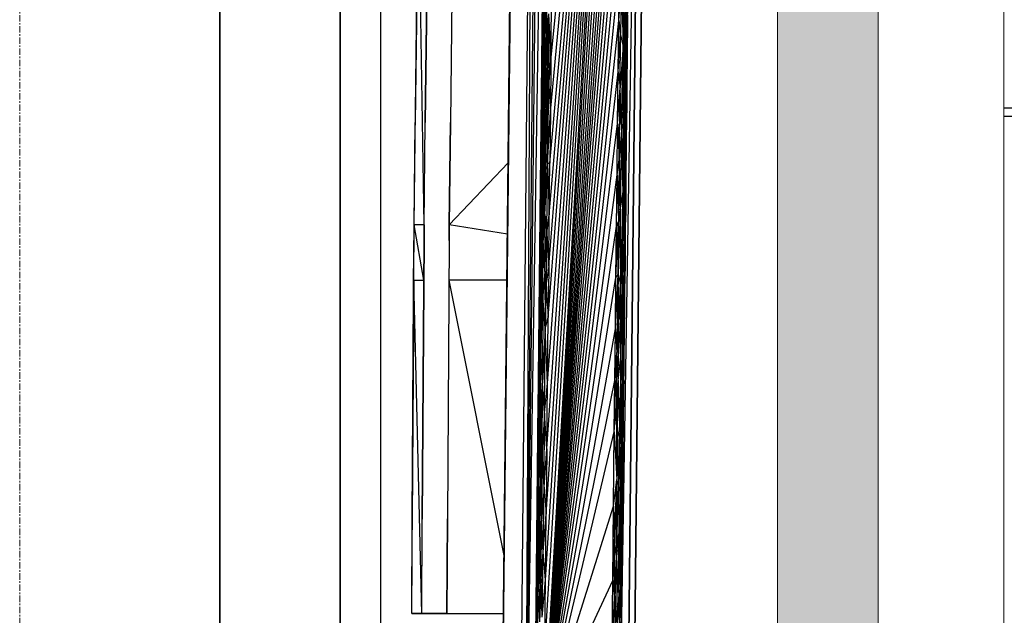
# Model space of a CAD drawing. Header units: millimetres. Extents: x 61846 to 198573, y 13020 to 52988.
# Tile 214 of 240: x 185738 to 187697, y 20462 to 21647. Entities that reach past the tile are written whole.
import ezdxf

# ---------------------------------------------------------------- set-up
doc = ezdxf.new("R2010")
doc.units = ezdxf.units.MM
doc.linetypes.add('Grid Line', pattern=[22.225, 12.7, -3.175, 3.175, -3.175])
for name, color, linetype, lineweight in [('A-COLS', 52, 'Continuous', 35), ('A-ROOF', 132, 'Continuous', 35), ('A-WALL', 113, 'Continuous', 25), ('I-WALL', 2, 'Continuous', 25), ('S-BEAM', 12, 'Continuous', 35), ('S-GRID', 1, 'Continuous', 18)]:
    doc.layers.add(name, color=color, linetype=linetype, lineweight=lineweight)

# ---------------------------------------------------------------- blocks, each defined once
blk = doc.blocks.new('28_PBT_SF_toneeltoren_dakboog_28_PBT_SF_toneeltoren_dakboog as R_2584242 - 28_PBT_SF_toneeltoren_dakboog_28_PBT_SF_toneeltoren_dakboog as R_2584242-313469-GZ lierenkamer 4')
at = {"layer": 'S-BEAM', "color": 250, "lineweight": 25}
for p, q in [((-49270.1, 23059), (-49299.4, 20250)), ((-49298.7, 20320), (-49270.1, 23059)), ((-49270.1, 23059), (-49298.7, 20320)), ((-49049.4, 20250), (-49020.1, 23056))]:
    blk.add_line(p, q, dxfattribs=at)
blk = doc.blocks.new('28_PBT_SF_toneeltoren_dakboog_28_PBT_SF_toneeltoren_dakboog as R_2584242 - 28_PBT_SF_toneeltoren_dakboog_28_PBT_SF_toneeltoren_dakboog as R_2584242-313473-GZ lierenkamer 4')
blk.add_blockref('28_PBT_SF_toneeltoren_dakboog_28_PBT_SF_toneeltoren_dakboog as R_2584242 - 28_PBT_SF_toneeltoren_dakboog_28_PBT_SF_toneeltoren_dakboog as R_2584242-313469-GZ lierenkamer 4', (0, 0))
blk = doc.blocks.new('28_PBT_SC_staal_H-profiel_gekromd_dak toneeltoren_S355_HE200B_betondak_as 20_2667177 - 28_PBT_SC_staal_H-profiel_gekromd_dak toneeltoren_S355_HE200B_betondak_as 20_2667177-313545-GZ lierenkamer 4')
at = {"layer": 'A-COLS', "color": 250, "lineweight": 25}
for p, q in [((-49250.1, 20236.1), (-49220.1, 23058.5)), ((-49250.1, 20236.1), (-49205.1, 23058.3)), ((-49235.1, 20236), (-49205.1, 23058.3)), ((-49217.1, 20235.8), (-49053.1, 23056.4)), ((-49215.5, 20383.9), (-49053.1, 23056.4)), ((-49214, 20532), (-49053.1, 23056.4)), ((-49212.6, 20662.6), (-49053.1, 23056.4)), ((-49211.2, 20793.2), (-49053.1, 23056.4)), ((-49209.8, 20923.8), (-49053.1, 23056.4)), ((-49208.4, 21054.4), (-49053.1, 23056.4)), ((-49207.3, 21156.7), (-49053.1, 23056.4)), ((-49206.2, 21259), (-49053.1, 23056.4)), ((-49205.1, 21361.4), (-49053.1, 23056.4)), ((-49204, 21463.7), (-49053.1, 23056.4)), ((-49203, 21566), (-49053.1, 23056.4)), ((-49065.1, 20234.2), (-49035.1, 23056.2)), ((-49065.1, 20234.2), (-49020.1, 23056)), ((-49050.1, 20234), (-49020.1, 23056)), ((-49020.1, 23056), (-49050.1, 20234)), ((-49008.1, 23055.9), (-49038.1, 20233.9)), ((-49038.1, 20233.9), (-49008.1, 23055.9)), ((-49235.1, 20236), (-49205.6, 23010.8)), ((-49217.1, 20235.8), (-49054.7, 22908.3)), ((-49217.1, 20235.8), (-49056.2, 22760.1)), ((-49217.1, 20235.8), (-49057.8, 22612)), ((-49235.1, 20236), (-49210.2, 22573.9)), ((-49217.1, 20235.8), (-49059.4, 22463.9)), ((-49235.1, 20236), (-49211.8, 22428.3)), ((-49217.1, 20235.8), (-49060.5, 22361.6)), ((-49235.1, 20236), (-49212.9, 22327.7)), ((-49217.1, 20235.8), (-49061.6, 22259.2)), ((-49217.1, 20235.8), (-49062.7, 22156.9)), ((-49217.1, 20235.8), (-49063.8, 22054.6)), ((-49217.1, 20235.8), (-49064.8, 21952.3)), ((-49217.1, 20235.8), (-49065.9, 21850)), ((-49217.1, 20235.8), (-49067, 21747.7)), ((-49068.1, 21645.4), (-49067, 21747.7)), ((-49216.1, 21744.3), (-49218.1, 21598.1)), ((-49211.4, 21630.6), (-49210.9, 21740.2)), ((-49057.1, 21742.4), (-49059.5, 21596.2)), ((-49052.8, 21628.6), (-49052, 21738.3)), ((-49218.6, 21725.5), (-49220, 21621.7)), ((-49218.6, 21725.5), (-49218.1, 21598.1)), ((-49068.1, 21645.4), (-49062.4, 21723.7)), ((-49062.4, 21723.7), (-49064.7, 21619.9)), ((-49062.4, 21723.7), (-49059.5, 21596.2)), ((-49218.1, 21598.1), (-49214, 21668.5)), ((-49217.1, 21538.7), (-49214, 21668.5)), ((-49214.4, 21569.4), (-49214, 21668.5)), ((-49211.4, 21630.6), (-49214, 21668.5)), ((-49207.7, 21658.6), (-49211.4, 21630.6)), ((-49207.7, 21658.6), (-49209.9, 21551.1)), ((-49207.7, 21658.6), (-49206.8, 21514.9)), ((-49207.7, 21658.6), (-49203, 21566)), ((-49203, 21566), (-49201.9, 21668.3)), ((-49059.5, 21596.2), (-49054.5, 21666.5)), ((-49057.8, 21536.7), (-49054.5, 21666.5)), ((-49055.1, 21567.5), (-49054.5, 21666.5)), ((-49052.8, 21628.6), (-49054.5, 21666.5)), ((-49050.9, 21656.7), (-49052.8, 21628.6)), ((-49050.9, 21656.7), (-49052.4, 21549.2)), ((-49050.9, 21656.7), (-49051.8, 21513)), ((-49050.9, 21656.7), (-49051, 21564.2)), ((-49220.1, 21647.1), (-49220, 21621.7)), ((-49217.1, 20235.8), (-49068.1, 21645.4)), ((-49211.4, 21630.6), (-49214.4, 21569.4)), ((-49213, 21481), (-49211.4, 21630.6)), ((-49211.4, 21630.6), (-49209.9, 21551.1)), ((-49069.2, 21543.1), (-49068.1, 21645.4)), ((-49068.1, 21645.4), (-49064.7, 21619.9)), ((-49065.1, 20234.2), (-49050.1, 21642.4)), ((-49221.2, 21544.9), (-49220, 21621.7)), ((-49221, 21513.4), (-49220, 21621.7)), ((-49218.1, 21598.1), (-49220, 21621.7)), ((-49069.2, 21543.1), (-49064.7, 21619.9)), ((-49065.2, 21511.6), (-49064.7, 21619.9)), ((-49059.5, 21596.2), (-49064.7, 21619.9)), ((-49052.8, 21628.6), (-49055.1, 21567.5)), ((-49054.4, 21479.1), (-49052.8, 21628.6)), ((-49052.8, 21628.6), (-49052.4, 21549.2)), ((-49218.1, 21598.1), (-49221, 21513.4)), ((-49220.5, 21428.9), (-49218.1, 21598.1)), ((-49217.1, 21538.7), (-49218.1, 21598.1)), ((-49059.5, 21596.2), (-49065.2, 21511.6)), ((-49062.4, 21427.1), (-49059.5, 21596.2)), ((-49057.8, 21536.7), (-49059.5, 21596.2)), ((-49217.1, 21538.7), (-49214.4, 21569.4)), ((-49216, 21470), (-49214.4, 21569.4)), ((-49213, 21481), (-49214.4, 21569.4)), ((-49213, 21481), (-49209.9, 21551.1)), ((-49210.1, 21453.2), (-49209.9, 21551.1)), ((-49206.8, 21514.9), (-49209.9, 21551.1)), ((-49206.8, 21514.9), (-49203, 21566)), ((-49203, 21566), (-49204, 21463.7)), ((-49057.8, 21536.7), (-49055.1, 21567.5)), ((-49056.6, 21468.1), (-49055.1, 21567.5)), ((-49054.4, 21479.1), (-49055.1, 21567.5)), ((-49051.8, 21513), (-49051, 21564.2)), ((-49221.2, 21544.8), (-49221, 21513.4)), ((-49220.5, 21428.9), (-49217.1, 21538.7)), ((-49217.1, 21538.7), (-49218.6, 21440.9)), ((-49217.1, 20235.8), (-49069.2, 21543.1)), ((-49216, 21470), (-49217.1, 21538.7)), ((-49070.3, 21440.8), (-49069.2, 21543.1)), ((-49069.2, 21543.1), (-49065.2, 21511.6)), ((-49062.4, 21427.1), (-49057.8, 21536.7)), ((-49057.8, 21536.7), (-49059.3, 21439)), ((-49056.6, 21468.1), (-49057.8, 21536.7)), ((-49054.4, 21479.1), (-49052.4, 21549.2)), ((-49053.2, 21451.4), (-49052.4, 21549.2)), ((-49051.8, 21513), (-49052.4, 21549.2)), ((-49222.6, 21370.2), (-49221, 21513.4)), ((-49222.3, 21442.5), (-49221, 21513.4)), ((-49220.5, 21428.9), (-49221, 21513.4)), ((-49210.1, 21453.2), (-49206.8, 21514.9)), ((-49209.8, 21361.4), (-49206.8, 21514.9)), ((-49206.8, 21514.9), (-49204, 21463.7)), ((-49053.8, 21359.6), (-49051.8, 21513)), ((-49053.2, 21451.4), (-49051.8, 21513)), ((-49051.8, 21513), (-49052.1, 21461.9)), ((-49070.3, 21440.8), (-49065.2, 21511.6)), ((-49067, 21368.4), (-49065.2, 21511.6)), ((-49062.4, 21427.1), (-49065.2, 21511.6)), ((-49213, 21481), (-49216.6, 21332.7)), ((-49216, 21470), (-49213, 21481)), ((-49213, 21481), (-49213.3, 21367.1)), ((-49213, 21481), (-49210.1, 21453.2)), ((-49054.4, 21479.1), (-49057.3, 21330.9)), ((-49056.6, 21468.1), (-49054.4, 21479.1)), ((-49054.4, 21479.1), (-49055.1, 21365.2)), ((-49054.4, 21479.1), (-49053.2, 21451.4)), ((-49216, 21470), (-49218.6, 21440.9)), ((-49216, 21470), (-49216.6, 21332.7)), ((-49213.3, 21367.1), (-49210.1, 21453.2)), ((-49210.1, 21453.2), (-49209.8, 21361.4)), ((-49209.8, 21361.4), (-49204, 21463.7)), ((-49204, 21463.7), (-49205.1, 21361.4)), ((-49056.6, 21468.1), (-49059.3, 21439)), ((-49056.6, 21468.1), (-49057.3, 21330.9)), ((-49053.8, 21359.6), (-49052.1, 21461.9)), ((-49222.3, 21442.4), (-49222.6, 21370.2)), ((-49220.5, 21428.9), (-49218.6, 21440.9)), ((-49218.6, 21440.9), (-49219.4, 21300.9)), ((-49218.6, 21440.9), (-49216.6, 21332.7)), ((-49217.1, 20235.8), (-49070.3, 21440.8)), ((-49071.4, 21338.4), (-49070.3, 21440.8)), ((-49070.3, 21440.8), (-49067, 21368.4)), ((-49062.4, 21427.1), (-49059.3, 21439)), ((-49059.3, 21439), (-49060, 21299)), ((-49059.3, 21439), (-49057.3, 21330.9)), ((-49055.1, 21365.2), (-49053.2, 21451.4)), ((-49053.2, 21451.4), (-49053.8, 21359.6)), ((-49235.1, 20236), (-49222.5, 21422.2)), ((-49220.5, 21428.9), (-49222.6, 21370.2)), ((-49220.5, 21428.9), (-49222.6, 21270.6)), ((-49220.5, 21428.9), (-49219.4, 21300.9)), ((-49062.4, 21427.1), (-49067, 21368.4)), ((-49062.4, 21427.1), (-49065, 21268.8)), ((-49062.4, 21427.1), (-49060, 21299)), ((-49222.6, 21370.2), (-49224, 21247.5)), ((-49223.4, 21340.4), (-49222.6, 21370.2)), ((-49222.6, 21370.2), (-49222.6, 21270.6)), ((-49216.6, 21332.7), (-49213.3, 21367.1)), ((-49215.2, 21259.1), (-49213.3, 21367.1)), ((-49215.2, 21259.1), (-49209.8, 21361.4)), ((-49213.3, 21367.1), (-49209.8, 21361.4)), ((-49211.2, 21221.7), (-49209.8, 21361.4)), ((-49209.8, 21361.4), (-49206.2, 21259)), ((-49209.8, 21361.4), (-49205.1, 21361.4)), ((-49206.2, 21259), (-49205.1, 21361.4)), ((-49071.4, 21338.4), (-49067, 21368.4)), ((-49067, 21368.4), (-49068.7, 21245.7)), ((-49067, 21368.4), (-49065, 21268.8)), ((-49057.3, 21330.9), (-49055.1, 21365.2)), ((-49056.6, 21257.3), (-49055.1, 21365.2)), ((-49056.6, 21257.3), (-49053.8, 21359.6)), ((-49055.2, 21219.9), (-49053.8, 21359.6)), ((-49055.1, 21365.2), (-49053.8, 21359.6)), ((-49053.8, 21359.6), (-49054.2, 21257.3)), ((-49053.8, 21359.6), (-49053.2, 21359.6)), ((-49223.4, 21339), (-49224, 21247.5)), ((-49217.1, 20235.8), (-49071.4, 21338.4)), ((-49072.5, 21236.1), (-49071.4, 21338.4)), ((-49071.4, 21338.4), (-49068.7, 21245.7)), ((-49235.1, 20236), (-49223.6, 21321.6)), ((-49219.4, 21300.9), (-49216.6, 21332.7)), ((-49216.6, 21332.7), (-49218.7, 21208.6)), ((-49215.2, 21259.1), (-49216.6, 21332.7)), ((-49060, 21299), (-49057.3, 21330.9)), ((-49057.3, 21330.9), (-49059.3, 21206.8)), ((-49056.6, 21257.3), (-49057.3, 21330.9)), ((-49219.4, 21300.9), (-49223.1, 21124)), ((-49222.6, 21270.6), (-49219.4, 21300.9)), ((-49221, 21127.3), (-49219.4, 21300.9)), ((-49219.4, 21300.9), (-49218.7, 21208.6)), ((-49065, 21268.8), (-49060, 21299)), ((-49060, 21299), (-49064.5, 21122.2)), ((-49061.6, 21125.4), (-49060, 21299)), ((-49060, 21299), (-49059.3, 21206.8)), ((-49222.6, 21270.6), (-49225, 21141.9)), ((-49222.6, 21270.6), (-49224, 21247.5)), ((-49222.6, 21270.6), (-49223.1, 21124)), ((-49215.2, 21259.1), (-49218.7, 21208.6)), ((-49215.2, 21259.1), (-49215.1, 21146.1)), ((-49215.2, 21259.1), (-49211.2, 21221.7)), ((-49211.2, 21221.7), (-49206.2, 21259)), ((-49207.3, 21156.7), (-49206.2, 21259)), ((-49065, 21268.8), (-49069.3, 21140.1)), ((-49065, 21268.8), (-49068.7, 21245.7)), ((-49065, 21268.8), (-49064.5, 21122.2)), ((-49056.6, 21257.3), (-49059.3, 21206.8)), ((-49056.6, 21257.3), (-49057.1, 21144.3)), ((-49056.6, 21257.3), (-49055.2, 21219.9)), ((-49055.2, 21219.9), (-49054.2, 21257.3)), ((-49225.5, 21136.6), (-49224, 21247.5)), ((-49225, 21141.9), (-49224, 21247.5)), ((-49224.5, 21237.9), (-49224, 21247.5)), ((-49073.6, 21133.8), (-49068.7, 21245.7)), ((-49072.5, 21236.1), (-49068.7, 21245.7)), ((-49069.3, 21140.1), (-49068.7, 21245.7)), ((-49217.1, 20235.8), (-49072.5, 21236.1)), ((-49215.1, 21146.1), (-49211.2, 21221.7)), ((-49211.2, 21221.7), (-49212.2, 21122.1)), ((-49211.2, 21221.7), (-49207.3, 21156.7)), ((-49073.6, 21133.8), (-49072.5, 21236.1)), ((-49057.1, 21144.3), (-49055.2, 21219.9)), ((-49055.2, 21219.9), (-49056.3, 21120.2)), ((-49055.2, 21219.9), (-49055.3, 21155)), ((-49221, 21127.3), (-49218.7, 21208.6)), ((-49218.9, 21097.7), (-49218.7, 21208.6)), ((-49215.1, 21146.1), (-49218.7, 21208.6)), ((-49061.6, 21125.4), (-49059.3, 21206.8)), ((-49059.6, 21095.9), (-49059.3, 21206.8)), ((-49057.1, 21144.3), (-49059.3, 21206.8)), ((-49225, 21141.9), (-49226.8, 20986.4)), ((-49226.6, 21033.9), (-49225, 21141.9)), ((-49225.5, 21135.5), (-49225, 21141.9)), ((-49225.3, 21045.2), (-49225, 21141.9)), ((-49225, 21141.9), (-49223.1, 21124)), ((-49215.1, 21146.1), (-49218.9, 21097.7)), ((-49215.1, 21146.1), (-49212.2, 21122.1)), ((-49215.1, 21146.1), (-49214.6, 21032.3)), ((-49207.3, 21156.7), (-49212.2, 21122.1)), ((-49207.3, 21156.7), (-49208.4, 21054.4)), ((-49074.6, 21031.5), (-49069.3, 21140.1)), ((-49073.6, 21133.8), (-49069.3, 21140.1)), ((-49069.3, 21140.1), (-49071.8, 20984.7)), ((-49067.9, 21043.5), (-49069.3, 21140.1)), ((-49069.3, 21140.1), (-49064.5, 21122.2)), ((-49057.1, 21144.3), (-49059.6, 21095.9)), ((-49057.1, 21144.3), (-49057.7, 21030.4)), ((-49057.1, 21144.3), (-49056.3, 21120.2)), ((-49055.3, 21155), (-49056.3, 21120.2)), ((-49225.3, 21045.2), (-49223.1, 21124)), ((-49221, 21127.3), (-49223.3, 20977.9)), ((-49223.3, 20977.9), (-49223.1, 21124)), ((-49221, 21127.3), (-49223.1, 21124)), ((-49221, 21127.3), (-49218.9, 21097.7)), ((-49217.1, 20235.8), (-49073.6, 21133.8)), ((-49212.2, 21122.1), (-49214.6, 21032.3)), ((-49212.2, 21122.1), (-49208.4, 21054.4)), ((-49074.6, 21031.5), (-49073.6, 21133.8)), ((-49067.9, 21043.5), (-49064.5, 21122.2)), ((-49061.6, 21125.4), (-49064.5, 21122.2)), ((-49064, 20976.2), (-49064.5, 21122.2)), ((-49061.6, 21125.4), (-49064, 20976.2)), ((-49061.6, 21125.4), (-49059.6, 21095.9)), ((-49056.3, 21120.2), (-49057.7, 21030.4)), ((-49056.3, 21120.2), (-49056.4, 21052.6)), ((-49223.3, 20977.9), (-49218.9, 21097.7)), ((-49218.9, 21097.7), (-49220, 20923.9)), ((-49214.6, 21032.3), (-49218.9, 21097.7)), ((-49064, 20976.2), (-49059.6, 21095.9)), ((-49059.6, 21095.9), (-49061, 20922.1)), ((-49057.7, 21030.4), (-49059.6, 21095.9)), ((-49225.3, 21045.2), (-49226.8, 20986.4)), ((-49226.6, 20930.8), (-49225.3, 21045.2)), ((-49223.3, 20977.9), (-49225.3, 21045.2)), ((-49214.6, 21032.3), (-49208.4, 21054.4)), ((-49209.8, 20923.8), (-49208.4, 21054.4)), ((-49067.9, 21043.5), (-49071.8, 20984.7)), ((-49069.4, 20929.1), (-49067.9, 21043.5)), ((-49064, 20976.2), (-49067.9, 21043.5)), ((-49057.7, 21030.4), (-49056.4, 21052.6)), ((-49226.6, 21032.7), (-49226.8, 20986.4)), ((-49214.6, 21032.3), (-49220, 20923.9)), ((-49217.1, 20235.8), (-49074.6, 21031.5)), ((-49215.7, 20863.6), (-49214.6, 21032.3)), ((-49209.8, 20923.8), (-49214.6, 21032.3)), ((-49075.7, 20929.2), (-49074.6, 21031.5)), ((-49074.6, 21031.5), (-49071.8, 20984.7)), ((-49065.1, 20234.2), (-49056.6, 21038.9)), ((-49057.7, 21030.4), (-49061, 20922.1)), ((-49059.2, 20861.8), (-49057.7, 21030.4)), ((-49057.8, 20922.1), (-49057.7, 21030.4)), ((-49226.8, 20986.4), (-49228, 20879.7)), ((-49227.7, 20931.3), (-49226.8, 20986.4)), ((-49226.6, 20930.8), (-49226.8, 20986.4)), ((-49075.7, 20929.2), (-49071.8, 20984.7)), ((-49073, 20878), (-49071.8, 20984.7)), ((-49069.4, 20929.1), (-49071.8, 20984.7)), ((-49226.6, 20930.8), (-49223.3, 20977.9)), ((-49225.1, 20815.7), (-49223.3, 20977.9)), ((-49222.4, 20828), (-49223.3, 20977.9)), ((-49223.3, 20977.9), (-49220, 20923.9)), ((-49069.4, 20929.1), (-49064, 20976.2)), ((-49064, 20976.2), (-49065.8, 20814)), ((-49063, 20826.2), (-49064, 20976.2)), ((-49064, 20976.2), (-49061, 20922.1)), ((-49226.6, 20930.8), (-49228, 20879.7)), ((-49227.7, 20930.3), (-49228, 20879.7)), ((-49227.7, 20832.1), (-49226.6, 20930.8)), ((-49225.1, 20815.7), (-49226.6, 20930.8)), ((-49217.1, 20235.8), (-49075.7, 20929.2)), ((-49076.8, 20826.9), (-49075.7, 20929.2)), ((-49075.7, 20929.2), (-49073, 20878)), ((-49073, 20878), (-49069.4, 20929.1)), ((-49070.6, 20830.4), (-49069.4, 20929.1)), ((-49069.4, 20929.1), (-49065.8, 20814)), ((-49057.7, 20928.2), (-49057.8, 20922.1)), ((-49222.4, 20828), (-49220, 20923.9)), ((-49220.1, 20784.3), (-49220, 20923.9)), ((-49215.7, 20863.6), (-49220, 20923.9)), ((-49215.7, 20863.6), (-49209.8, 20923.8)), ((-49211.2, 20793.2), (-49209.8, 20923.8)), ((-49065.1, 20234.2), (-49057.9, 20910.5)), ((-49063, 20826.2), (-49061, 20922.1)), ((-49061.6, 20782.5), (-49061, 20922.1)), ((-49059.2, 20861.8), (-49061, 20922.1)), ((-49059.2, 20861.8), (-49057.8, 20922.1)), ((-49058, 20903.8), (-49057.8, 20922.1)), ((-49228.8, 20828.8), (-49228, 20879.7)), ((-49228, 20879.7), (-49228.8, 20733.4)), ((-49227.7, 20832.1), (-49228, 20879.7)), ((-49076.8, 20826.9), (-49073, 20878)), ((-49073, 20878), (-49070.6, 20830.4)), ((-49073, 20878), (-49071.9, 20731.7)), ((-49215.7, 20863.6), (-49220.1, 20784.3)), ((-49216.4, 20716.7), (-49215.7, 20863.6)), ((-49211.2, 20793.2), (-49215.7, 20863.6)), ((-49059.2, 20861.8), (-49061.6, 20782.5)), ((-49060.6, 20714.9), (-49059.2, 20861.8)), ((-49059.2, 20791.5), (-49059.2, 20861.8)), ((-49227.7, 20832.1), (-49228.8, 20733.4)), ((-49228.8, 20828.3), (-49228.8, 20733.4)), ((-49227.7, 20832.1), (-49225.1, 20815.7)), ((-49227.7, 20832.1), (-49227.3, 20722.3)), ((-49225.1, 20815.7), (-49222.4, 20828)), ((-49222.4, 20828), (-49224, 20708.4)), ((-49220.1, 20784.3), (-49222.4, 20828)), ((-49217.1, 20235.8), (-49076.8, 20826.9)), ((-49078.4, 20678.7), (-49076.8, 20826.9)), ((-49076.8, 20826.9), (-49071.9, 20731.7)), ((-49070.6, 20830.4), (-49071.9, 20731.7)), ((-49070.6, 20830.4), (-49065.8, 20814)), ((-49070.6, 20830.4), (-49068.6, 20720.6)), ((-49063, 20826.2), (-49065.8, 20814)), ((-49063, 20826.2), (-49064.6, 20707)), ((-49061.6, 20782.5), (-49063, 20826.2)), ((-49235.1, 20236), (-49228.9, 20818.5)), ((-49225.1, 20815.7), (-49227.3, 20722.3)), ((-49225.1, 20815.7), (-49224, 20708.4)), ((-49065.8, 20814), (-49068.6, 20720.6)), ((-49064.6, 20707), (-49065.8, 20814)), ((-49216.4, 20716.7), (-49211.2, 20793.2)), ((-49211.2, 20793.2), (-49212.6, 20662.6)), ((-49060.6, 20714.9), (-49059.2, 20791.5)), ((-49220.1, 20784.3), (-49224, 20708.4)), ((-49220.1, 20784.3), (-49221.4, 20649)), ((-49216.4, 20716.7), (-49220.1, 20784.3)), ((-49065.1, 20234.2), (-49059.3, 20782.2)), ((-49061.6, 20782.5), (-49064.6, 20707)), ((-49061.6, 20782.5), (-49063, 20647.3)), ((-49060.6, 20714.9), (-49061.6, 20782.5)), ((-49231, 20606.3), (-49228.8, 20733.4)), ((-49230.4, 20680.5), (-49228.8, 20733.4)), ((-49230, 20580.2), (-49228.8, 20733.4)), ((-49227.3, 20722.3), (-49228.8, 20733.4)), ((-49078.4, 20678.7), (-49071.9, 20731.7)), ((-49076.4, 20604.7), (-49071.9, 20731.7)), ((-49072.3, 20578.6), (-49071.9, 20731.7)), ((-49068.6, 20720.6), (-49071.9, 20731.7)), ((-49230, 20580.2), (-49227.3, 20722.3)), ((-49224, 20708.4), (-49227.3, 20722.3)), ((-49227.3, 20722.3), (-49227.2, 20625.6)), ((-49216.4, 20716.7), (-49221.4, 20649)), ((-49218.4, 20587.5), (-49216.4, 20716.7)), ((-49216.4, 20716.7), (-49212.6, 20662.6)), ((-49072.3, 20578.6), (-49068.6, 20720.6)), ((-49064.6, 20707), (-49068.6, 20720.6)), ((-49068.6, 20720.6), (-49068, 20623.9)), ((-49060.6, 20714.9), (-49063, 20647.3)), ((-49062.1, 20585.8), (-49060.6, 20714.9)), ((-49060.6, 20714.9), (-49060.6, 20661)), ((-49224, 20708.4), (-49227.2, 20625.6)), ((-49225, 20579.9), (-49224, 20708.4)), ((-49224, 20708.4), (-49221.4, 20649)), ((-49064.6, 20707), (-49068, 20623.9)), ((-49065.7, 20578.3), (-49064.6, 20707)), ((-49064.6, 20707), (-49063, 20647.3)), ((-49230.4, 20679.4), (-49231, 20606.3)), ((-49217.1, 20235.8), (-49078.4, 20678.7)), ((-49080, 20530.6), (-49078.4, 20678.7)), ((-49078.4, 20678.7), (-49076.4, 20604.7)), ((-49218.4, 20587.5), (-49212.6, 20662.6)), ((-49214, 20532), (-49212.6, 20662.6)), ((-49062.1, 20585.8), (-49060.6, 20661)), ((-49225, 20579.9), (-49221.4, 20649)), ((-49222.2, 20534.2), (-49221.4, 20649)), ((-49218.4, 20587.5), (-49221.4, 20649)), ((-49065.7, 20578.3), (-49063, 20647.3)), ((-49064, 20532.4), (-49063, 20647.3)), ((-49062.1, 20585.8), (-49063, 20647.3)), ((-49230, 20580.2), (-49227.2, 20625.6)), ((-49228.3, 20499.8), (-49227.2, 20625.6)), ((-49225, 20579.9), (-49227.2, 20625.6)), ((-49072.3, 20578.6), (-49068, 20623.9)), ((-49068.9, 20498.1), (-49068, 20623.9)), ((-49065.7, 20578.3), (-49068, 20623.9)), ((-49231.9, 20533.7), (-49231, 20606.3)), ((-49231.9, 20499.2), (-49231, 20606.3)), ((-49230, 20580.2), (-49231, 20606.3)), ((-49080, 20530.6), (-49076.4, 20604.7)), ((-49076.7, 20497.6), (-49076.4, 20604.7)), ((-49072.3, 20578.6), (-49076.4, 20604.7)), ((-49231.9, 20499.2), (-49230, 20580.2)), ((-49231.5, 20446.3), (-49230, 20580.2)), ((-49228.3, 20499.8), (-49230, 20580.2)), ((-49228.3, 20499.8), (-49225, 20579.9)), ((-49225, 20579.9), (-49225.8, 20448.5)), ((-49222.2, 20534.2), (-49225, 20579.9)), ((-49222.2, 20534.2), (-49218.4, 20587.5)), ((-49220.3, 20458), (-49218.4, 20587.5)), ((-49214, 20532), (-49218.4, 20587.5)), ((-49076.7, 20497.6), (-49072.3, 20578.6)), ((-49074, 20444.6), (-49072.3, 20578.6)), ((-49068.9, 20498.1), (-49072.3, 20578.6)), ((-49068.9, 20498.1), (-49065.7, 20578.3)), ((-49065.7, 20578.3), (-49066.6, 20446.8)), ((-49064, 20532.4), (-49065.7, 20578.3)), ((-49064, 20532.4), (-49062.1, 20585.8)), ((-49063.6, 20456.4), (-49062.1, 20585.8)), ((-49062, 20530.4), (-49062.1, 20585.8)), ((-49222.2, 20534.2), (-49225.8, 20448.5)), ((-49220.3, 20458), (-49222.2, 20534.2)), ((-49064, 20532.4), (-49066.6, 20446.8)), ((-49063.6, 20456.4), (-49064, 20532.4)), ((-49232, 20531.9), (-49231.9, 20499.2)), ((-49220.3, 20458), (-49214, 20532)), ((-49217.1, 20235.8), (-49080, 20530.6)), ((-49215.5, 20383.9), (-49214, 20532)), ((-49081.5, 20382.5), (-49080, 20530.6)), ((-49080, 20530.6), (-49076.7, 20497.6)), ((-49065.1, 20234.2), (-49062, 20525.4)), ((-49063.6, 20456.4), (-49062, 20530.4)), ((-49062.5, 20482.1), (-49062, 20530.4)), ((-49062.1, 20518.3), (-49062, 20530.4)), ((-49233.5, 20385.3), (-49231.9, 20499.2)), ((-49233.1, 20388.3), (-49231.9, 20499.2)), ((-49231.9, 20499.2), (-49231.5, 20446.3)), ((-49228.3, 20499.8), (-49231.5, 20446.3)), ((-49229.9, 20374), (-49228.3, 20499.8)), ((-49228.3, 20499.8), (-49225.8, 20448.5)), ((-49081.5, 20382.5), (-49076.7, 20497.6)), ((-49077.7, 20386.6), (-49076.7, 20497.6)), ((-49076.7, 20497.6), (-49074, 20444.6)), ((-49068.9, 20498.1), (-49074, 20444.6)), ((-49070.7, 20372.3), (-49068.9, 20498.1)), ((-49068.9, 20498.1), (-49066.6, 20446.8))]:
    blk.add_line(p, q, dxfattribs=at)
blk = doc.blocks.new('28_PBT_SC_staal_H-profiel_gekromd_dak toneeltoren_S355_HE200B_betondak_as 20_2667177 - 28_PBT_SC_staal_H-profiel_gekromd_dak toneeltoren_S355_HE200B_betondak_as 20_2667177-313549-GZ lierenkamer 4')
blk.add_blockref('28_PBT_SC_staal_H-profiel_gekromd_dak toneeltoren_S355_HE200B_betondak_as 20_2667177 - 28_PBT_SC_staal_H-profiel_gekromd_dak toneeltoren_S355_HE200B_betondak_as 20_2667177-313545-GZ lierenkamer 4', (0, 0))
blk = doc.blocks.new('28_PBT_SC_staal_H-profiel_gekromd_dak toneeltoren hoek_S355_HE200B_betondak_as 20_3625036 - 28_PBT_SC_staal_H-profiel_gekromd_dak toneeltoren hoek_S355_HE200B_betondak_as 20_3625036-313802-GZ lierenkamer 4')
at = {"layer": 'A-COLS', "color": 250, "lineweight": 25}
for p, q in [((-49261.9, 20320), (-49236.7, 23037.4)), ((-49251.6, 20320), (-49236.7, 23037.4)), ((-49251.3, 20320), (-49226.1, 23037.1))]:
    blk.add_line(p, q, dxfattribs=at)
blk = doc.blocks.new('28_PBT_SC_staal_H-profiel_gekromd_dak toneeltoren hoek_S355_HE200B_betondak_as 20_3625036 - 28_PBT_SC_staal_H-profiel_gekromd_dak toneeltoren hoek_S355_HE200B_betondak_as 20_3625036-313806-GZ lierenkamer 4')
blk.add_blockref('28_PBT_SC_staal_H-profiel_gekromd_dak toneeltoren hoek_S355_HE200B_betondak_as 20_3625036 - 28_PBT_SC_staal_H-profiel_gekromd_dak toneeltoren hoek_S355_HE200B_betondak_as 20_3625036-313802-GZ lierenkamer 4', (0, 0))
blk = doc.blocks.new('28_PBT_SF_staal_H-profiel_S355_HE240B 3011745 - 28_PBT_SF_staal_H-profiel_S355_HE240B 3011745-366733-GZ lierenkamer 4')
at = {"layer": 'S-BEAM', "color": 250, "lineweight": 25}
for p, q in [((-48302, 21472), (-45275, 21472)), ((-48302, 21455), (-45275, 21455))]:
    blk.add_line(p, q, dxfattribs=at)
blk = doc.blocks.new('28_PBT_SF_toneeltoren_dakboog_28_PBT_SF_toneeltoren_dakboog as R - 28_PBT_SF_toneeltoren_dakboog_28_PBT_SF_toneeltoren_dakboog as R-332845-GZ lierenkamer 4')
at = {"layer": 'S-BEAM', "color": 250, "lineweight": 25}
blk.add_line((-49298.7, 20320), (-49270.1, 23059), dxfattribs=at)
blk = doc.blocks.new('TadP_A_CON_CONSTRUCTIE_rvt-6-GZ lierenkamer 4')
at = {"layer": 'I-WALL', "color": 10, "lineweight": 18}
for p, q in [((-48552, 24290), (-48552, 19730)), ((-48302, 19730), (-48302, 24290))]:
    blk.add_line(p, q, dxfattribs=at)
at = {"layer": 'A-COLS', "color": 10, "lineweight": 18}
for name in ['28_PBT_SC_staal_H-profiel_gekromd_dak toneeltoren hoek_S355_HE200B_betondak_as 20_3625036 - 28_PBT_SC_staal_H-profiel_gekromd_dak toneeltoren hoek_S355_HE200B_betondak_as 20_3625036-313806-GZ lierenkamer 4', '28_PBT_SC_staal_H-profiel_gekromd_dak toneeltoren_S355_HE200B_betondak_as 20_2667177 - 28_PBT_SC_staal_H-profiel_gekromd_dak toneeltoren_S355_HE200B_betondak_as 20_2667177-313549-GZ lierenkamer 4']:
    blk.add_blockref(name, (0, 0), dxfattribs=at)
at = {"layer": 'S-BEAM', "color": 10, "lineweight": 18}
for name in ['28_PBT_SF_toneeltoren_dakboog_28_PBT_SF_toneeltoren_dakboog as R_2584242 - 28_PBT_SF_toneeltoren_dakboog_28_PBT_SF_toneeltoren_dakboog as R_2584242-313473-GZ lierenkamer 4', '28_PBT_SF_toneeltoren_dakboog_28_PBT_SF_toneeltoren_dakboog as R - 28_PBT_SF_toneeltoren_dakboog_28_PBT_SF_toneeltoren_dakboog as R-332845-GZ lierenkamer 4', '28_PBT_SF_staal_H-profiel_S355_HE240B 3011745 - 28_PBT_SF_staal_H-profiel_S355_HE240B 3011745-366733-GZ lierenkamer 4']:
    blk.add_blockref(name, (0, 0), dxfattribs=at)
blk = doc.blocks.new('21_NOAHH_Wand_Wand-x 2797376 - 21_NOAHH_Wand_Wand-x-162290-GZ lierenkamer 4')
at = {"layer": 'A-WALL', "lineweight": 13}
blk.add_hatch(color=9, dxfattribs=at).paths.add_polyline_path([(-48640.5, 19930), (-48552, 19930), (-48552, 24610), (-48752, 24610), (-48752, 19930)])
at = {"layer": 'A-WALL', "color": 130, "lineweight": 13}
for p, q in [((-48752, 22784.1), (-48752, 21365.6)), ((-48752, 21365.6), (-48752, 22784.1)), ((-48552, 21365.6), (-48552, 22784.1)), ((-48552, 22784.1), (-48552, 21365.6)), ((-48752, 21365.6), (-48752, 21226.3)), ((-48752, 21226.3), (-48752, 21365.6)), ((-48552, 21365.6), (-48552, 21226.3)), ((-48552, 21365.6), (-48552, 21226.3)), ((-48752, 19930), (-48752, 21226.3)), ((-48752, 19930), (-48752, 21226.3)), ((-48552, 19930), (-48552, 21226.3)), ((-48552, 21226.3), (-48552, 19930))]:
    blk.add_line(p, q, dxfattribs=at)
blk = doc.blocks.new('21_NOAHH_Wand_Wand-x 2797376 - 21_NOAHH_Wand_Wand-x 2797376-162294-GZ lierenkamer 4')
blk.add_blockref('21_NOAHH_Wand_Wand-x 2797376 - 21_NOAHH_Wand_Wand-x-162290-GZ lierenkamer 4', (0, 0))
blk = doc.blocks.new('27_NOAHH_Dak_Dak-x 2835671 - 21_10_Baksteen wit halfsteens-163091-GZ lierenkamer 4')
at = {"layer": 'A-ROOF', "color": 250, "lineweight": 25}
for p, q in [((-49466.7, 21980.8), (-49472.9, 21442.5)), ((-49446.7, 21980.8), (-49452.9, 21442.5)), ((-49475.2, 21238.8), (-49467, 21957.7)), ((-49475.2, 21238.8), (-49467, 21957.7)), ((-49467, 21957.7), (-49472.9, 21442.5)), ((-49455.2, 21238.8), (-49467, 21957.7)), ((-49475.2, 21238.8), (-49472.9, 21442.5)), ((-49455.2, 21238.8), (-49452.9, 21442.5)), ((-49475.9, 21128.9), (-49475.2, 21238.8)), ((-49475.9, 21128.9), (-49475.2, 21238.8)), ((-49475.2, 21238.8), (-49475.4, 21207.7)), ((-49455.9, 21128.9), (-49475.2, 21238.8)), ((-49455.2, 21238.8), (-49475.2, 21238.8)), ((-49455.4, 21207.6), (-49455.2, 21238.8)), ((-49478.9, 20653.1), (-49475.4, 21207.7)), ((-49475.9, 21128.9), (-49475.4, 21207.7)), ((-49455.4, 21207.6), (-49458.9, 20653.1)), ((-49480, 20465), (-49475.9, 21128.9)), ((-49475.9, 21128.9), (-49478.9, 20653.1)), ((-49460.1, 20465), (-49475.9, 21128.9)), ((-49475.9, 21128.9), (-49455.9, 21128.9)), ((-49480, 20465), (-49478.9, 20653.1)), ((-49480, 20465), (-49478.9, 20653.1)), ((-49460.1, 20465), (-49458.9, 20653.1)), ((-49480, 20465), (-49474.4, 20465)), ((-49460.1, 20465), (-49480, 20465)), ((-49480, 20465), (-49460.1, 20465)), ((-49474.4, 20465), (-49460.1, 20465)), ((-49474.4, 20465), (-49460.1, 20465))]:
    blk.add_line(p, q, dxfattribs=at)
blk = doc.blocks.new('27_NOAHH_Dak_Dak-x 2835671 - 21_10_Hout-163087-GZ lierenkamer 4')
at = {"layer": 'A-ROOF', "color": 250, "lineweight": 25}
for p, q in [((-49446.7, 21980.8), (-49452.9, 21442.7)), ((-49452.9, 21442.7), (-49446.7, 21980.8)), ((-49396.7, 21980.8), (-49402.9, 21442.6)), ((-49396.7, 21980.8), (-49402.9, 21442.6)), ((-49455.2, 21238.8), (-49452.9, 21442.7)), ((-49455.2, 21238.8), (-49452.9, 21442.7)), ((-49405.2, 21238.6), (-49402.9, 21442.6)), ((-49402.9, 21442.6), (-49405.2, 21238.6)), ((-49455.2, 21238.8), (-49455.4, 21207.6)), ((-49455.4, 21207.6), (-49455.2, 21238.8)), ((-49405.4, 21207.5), (-49405.2, 21238.6)), ((-49405.2, 21238.6), (-49405.4, 21207.5)), ((-49458.9, 20653.3), (-49455.4, 21207.6)), ((-49458.9, 20653.3), (-49455.4, 21207.6)), ((-49405.4, 21207.5), (-49408.9, 20653.3)), ((-49405.4, 21207.5), (-49408.9, 20653.3)), ((-49460.1, 20465), (-49458.9, 20653.3)), ((-49460.1, 20465), (-49458.9, 20653.3)), ((-49410, 20465), (-49408.9, 20653.3)), ((-49408.9, 20653.3), (-49410, 20465)), ((-49460.1, 20465), (-49445.9, 20465)), ((-49445.9, 20465), (-49460.1, 20465)), ((-49445.9, 20465), (-49410, 20465)), ((-49410, 20465), (-49445.9, 20465))]:
    blk.add_line(p, q, dxfattribs=at)
blk = doc.blocks.new('27_NOAHH_Dak_Dak-x 2835671 - 27_NOAHH_Dak_Dak-x 2835671-163054-GZ lierenkamer 4')
for name in ['27_NOAHH_Dak_Dak-x 2835671 - 21_10_Baksteen wit halfsteens-163091-GZ lierenkamer 4', '27_NOAHH_Dak_Dak-x 2835671 - 21_10_Hout-163087-GZ lierenkamer 4']:
    blk.add_blockref(name, (0, 0))
blk = doc.blocks.new('_NOAHH_Kolom_Kolom-x 2843066 - 21_10_Baksteen-163115-GZ lierenkamer 4')
at = {"layer": 'A-COLS', "color": 250, "lineweight": 25}
for p, q in [((-49862, 22900), (-49862, 20385)), ((-49862, 20385), (-49862, 22900)), ((-49622, 22900), (-49622, 20385)), ((-49622, 20385), (-49622, 22900))]:
    blk.add_line(p, q, dxfattribs=at)
blk = doc.blocks.new('_NOAHH_Kolom_Kolom-x 2843066 - _NOAHH_Kolom_Kolom-x 2843066-163112-GZ lierenkamer 4')
blk.add_blockref('_NOAHH_Kolom_Kolom-x 2843066 - 21_10_Baksteen-163115-GZ lierenkamer 4', (0, 0))
blk = doc.blocks.new('_NOAHH_Kolom_Kolom-x 2848515 - _NOAHH_Kolom_Kolom-x 2848515-163475-GZ lierenkamer 4')
at = {"layer": 'A-COLS', "color": 250, "lineweight": 25}
blk.add_line((-49542, 22900), (-49542, 20385), dxfattribs=at)
blk = doc.blocks.new('27_NOAHH_Dak_Dak-x 2863758 - 21_10_Hout-164661-GZ lierenkamer 4')
at = {"layer": 'A-ROOF', "color": 250, "lineweight": 25}
for p, q in [((-49287.8, 21362), (-49405.2, 21238.6)), ((-49289.3, 21220), (-49405.2, 21238.6)), ((-49290.3, 21128.6), (-49405.9, 21128.6)), ((-49405.9, 21128.6), (-49296.1, 20577.5)), ((-49410, 20465), (-49297.2, 20465))]:
    blk.add_line(p, q, dxfattribs=at)
blk = doc.blocks.new('27_NOAHH_Dak_Dak-x 2863758 - 27_NOAHH_Dak_Dak-x 2863758-164626-GZ lierenkamer 4')
blk.add_blockref('27_NOAHH_Dak_Dak-x 2863758 - 21_10_Hout-164661-GZ lierenkamer 4', (0, 0))
blk = doc.blocks.new('TadP_A_BWK_BOUWKUNDE_rvt-6-GZ lierenkamer 4')
at = {"layer": 'A-COLS', "color": 250, "lineweight": 25}
for name in ['_NOAHH_Kolom_Kolom-x 2843066 - _NOAHH_Kolom_Kolom-x 2843066-163112-GZ lierenkamer 4', '_NOAHH_Kolom_Kolom-x 2848515 - _NOAHH_Kolom_Kolom-x 2848515-163475-GZ lierenkamer 4']:
    blk.add_blockref(name, (0, 0), dxfattribs=at)
at = {"layer": 'A-ROOF', "color": 250, "lineweight": 25}
for name in ['27_NOAHH_Dak_Dak-x 2835671 - 27_NOAHH_Dak_Dak-x 2835671-163054-GZ lierenkamer 4', '27_NOAHH_Dak_Dak-x 2863758 - 27_NOAHH_Dak_Dak-x 2863758-164626-GZ lierenkamer 4']:
    blk.add_blockref(name, (0, 0), dxfattribs=at)
at = {"layer": 'A-WALL', "color": 250, "lineweight": 25}
blk.add_blockref('21_NOAHH_Wand_Wand-x 2797376 - 21_NOAHH_Wand_Wand-x 2797376-162294-GZ lierenkamer 4', (0, 0), dxfattribs=at)

msp = doc.modelspace()

# ---------------------------------------------------------------- linework, layer by layer
at = {"layer": 'S-GRID', "linetype": 'Grid Line'}
msp.add_line((185737.8, 13020.4), (185737.8, 28603), dxfattribs=at)

# ---------------------------------------------------------------- block references
at = {"color": 210, "lineweight": 5}
for name in ['TadP_A_BWK_BOUWKUNDE_rvt-6-GZ lierenkamer 4', 'TadP_A_CON_CONSTRUCTIE_rvt-6-GZ lierenkamer 4']:
    msp.add_blockref(name, (235997.8, 0), dxfattribs=at)

doc.saveas('drawing.dxf')
